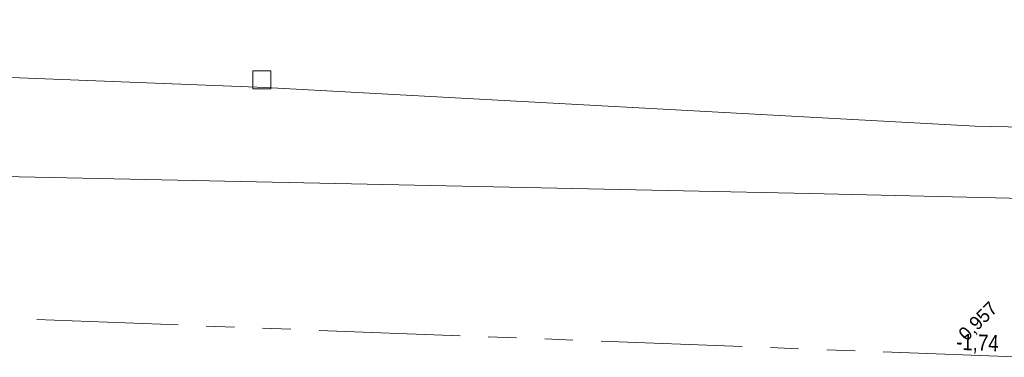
# Model space of a CAD drawing. Header units: millimetres. Extents: x 812 to 183790, y 13 to 580968.
# Tile 69 of 256: x 182515 to 182537, y 580803 to 580810. Entities that reach past the tile are written whole.
import ezdxf

# ---------------------------------------------------------------- set-up
doc = ezdxf.new("R2010")
doc.units = ezdxf.units.MM
doc.header["$LTSCALE"] = 5
doc.linetypes.add('PHANTOM2', pattern=[1.25, 0.625, -0.125, 0.125, -0.125, 0.125, -0.125])
for name, color, linetype, lineweight in [('000 BOB begin', 252, 'Continuous', 13), ('046 GEMENGD STELSEL', 252, 'PHANTOM2', 0), ('kant verharding', 252, 'Continuous', 9), ('kolk', 252, 'Continuous', 9)]:
    doc.layers.add(name, color=color, linetype=linetype, lineweight=lineweight)
doc.layers.add('B-ALG-HOOGTES', color=252, linetype='Continuous')
doc.styles.add('Arial Narrow', font='Arial Narrow.shx')
doc.styles.add('isocp', font='isocp.shx')

# ---------------------------------------------------------------- blocks, each defined once
blk = doc.blocks.new('SKOLK357')
at = {"layer": 'kolk', "color": 251, "linetype": 'Continuous', "lineweight": 0, "true_color": 0x696969, "flags": 128}
blk.add_lwpolyline([(-0.2000000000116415, 0.3999999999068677), (0.1999999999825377, 0.3999999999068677), (0.1999999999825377, 0), (-0.2000000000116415, 0), (-0.2000000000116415, 0.3999999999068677)], dxfattribs=at)

msp = doc.modelspace()

# ---------------------------------------------------------------- linework, layer by layer
at = {"layer": '046 GEMENGD STELSEL', "flags": 128}
msp.add_lwpolyline([(182537.463, 580802.65), (182486.856, 580804.587)], dxfattribs=at)
at = {"layer": 'kant verharding', "color": 251, "lineweight": 0, "true_color": 0x696969, "flags": 128}
for points in [[(182451.937, 580807.81), (182451.589, 580807.818), (182451.325, 580808.183), (182451.241, 580808.818), (182451.295, 580809.86), (182451.715, 580810.135), (182452.094, 580809.919), (182452.2, 580809.602), (182452.289, 580808.2440000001), (182452.127, 580807.988), (182451.937, 580807.81), (182455.68, 580807.727), (182455.238, 580808.133), (182455.323, 580809.786), (182455.656, 580810.1), (182457.285, 580810.084), (182475.713, 580809.91), (182500, 580809.443), (182520.667, 580808.628), (182536.374, 580807.773), (182542.227, 580807.653), (182544.33, 580807.795), (182545.8300853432, 580807.9117856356)], [(182455.68, 580807.727), (182457.581, 580807.684), (182472.613, 580807.339), (182500, 580806.7710000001), (182509.954, 580806.764), (182532.716, 580806.285), (182537.772410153, 580806.1632025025)]]:
    msp.add_lwpolyline(points, dxfattribs=at)

# ---------------------------------------------------------------- block references
at = {"color": 251, "linetype": 'Continuous', "lineweight": 0, "true_color": 0x696969}
msp.add_blockref('SKOLK357', (182520.583, 580808.604), dxfattribs=at)

# ---------------------------------------------------------------- texts
at = {"layer": '000 BOB begin', "insert": (182536.4240676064, 580802.9458788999), "char_height": 0.36, "attachment_point": 5, "rotation": 357.708168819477, "line_spacing_factor": 0.6, "style": 'Arial Narrow'}
msp.add_mtext('-1,74', dxfattribs=at)
at = {"layer": 'B-ALG-HOOGTES', "insert": (182536.1001259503, 580803.079679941), "char_height": 0.3, "attachment_point": 4, "rotation": 45.000000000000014, "line_spacing_factor": 0.8, "style": 'isocp'}
msp.add_mtext('{\\Fdgn000|c0;\\C251;0,957}', dxfattribs=at)

doc.saveas('drawing.dxf')
